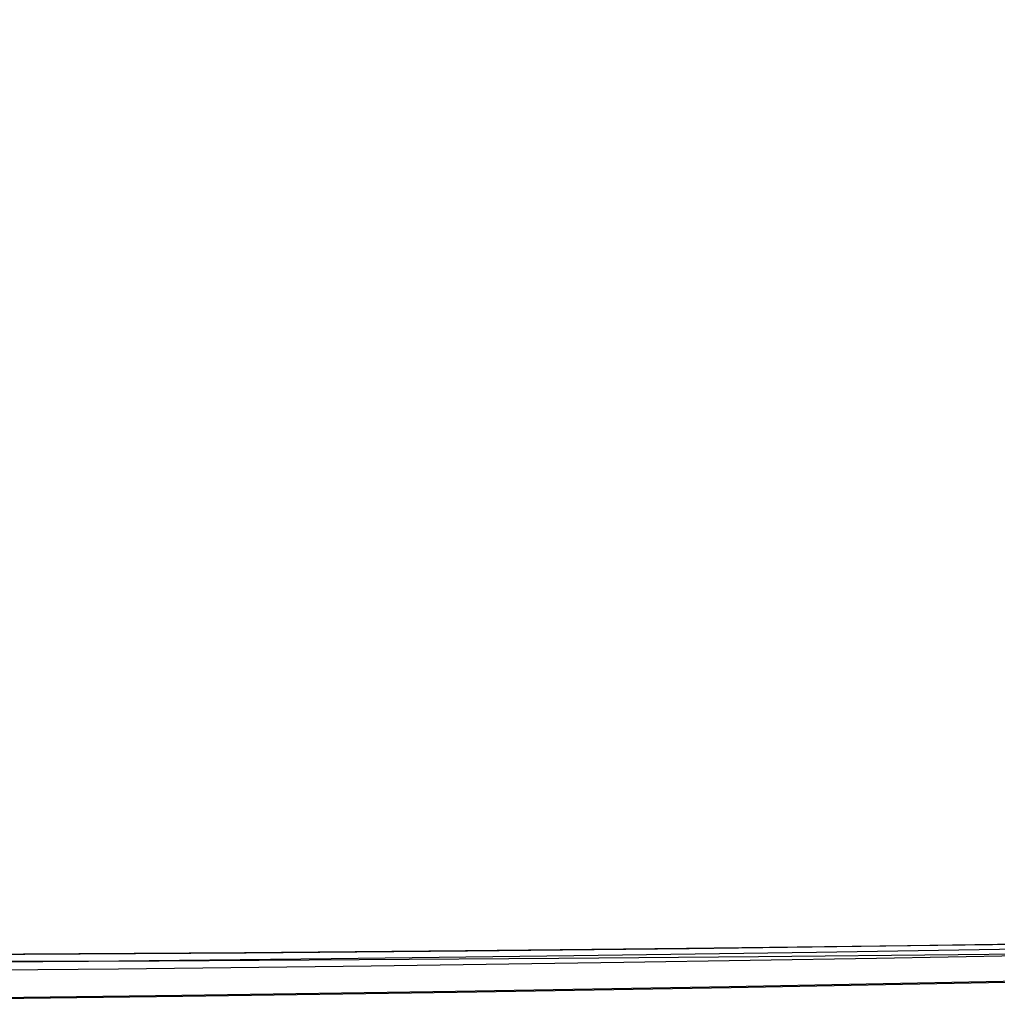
# Model space of a CAD drawing. Header units: millimetres. Extents: x 5411 to 5849, y 1719 to 2519.
# Tile 163 of 247: x 5812.287 to 5812.3055, y 1746.8855 to 1746.9041. Entities that reach past the tile are written whole.
import ezdxf

# ---------------------------------------------------------------- set-up
doc = ezdxf.new("R2010")
doc.units = ezdxf.units.MM
doc.layers.add('Layer 01', color=7, linetype='Continuous', true_color=0x000000)

# ---------------------------------------------------------------- blocks, each defined once
blk = doc.blocks.new('Hanger v2')
at = {"layer": 'Layer 01', "color": 253, "true_color": 0xa0a0a0}
for points, knots in [([(-367.884471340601, 0.00177103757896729, 35.5109437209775), (-367.888315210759, -0.484936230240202, 35.4817191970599), (-368.055227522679, -0.974024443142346, 35.4524946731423), (-368.362599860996, -1.34751928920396, 35.4232701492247), (-368.808306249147, -1.88910686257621, 35.3808930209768), (-369.549351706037, -2.18764138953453, 35.3385158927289), (-370.246021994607, -2.10626698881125, 35.296138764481), (-370.942692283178, -2.02489258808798, 35.253761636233), (-371.594987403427, -1.5636092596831, 35.2113845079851), (-371.903878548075, -0.933881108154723, 35.1690073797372), (-372.0450284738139, -0.646122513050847, 35.14964286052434), (-372.1144723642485, -0.3231910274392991, 35.13027834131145), (-372.1137198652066, 5.551115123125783e-17, 35.11091382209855)], [0, 0, 0, 0, 1.489802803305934, 1.489802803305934, 1.489802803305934, 3.695215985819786, 3.695215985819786, 3.695215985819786, 5.900629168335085, 5.900629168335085, 5.900629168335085, 6.908407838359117, 6.908407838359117, 6.908407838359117, 6.908407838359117]), ([(-372.1136154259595, -1.304512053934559e-15, 34.0890608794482), (-372.1134873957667, -0.3583132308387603, 34.11052715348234), (-372.0271904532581, -0.716675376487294, 34.13199342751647), (-371.855037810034, -1.02748308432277, 34.1534597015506), (-371.515186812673, -1.64105664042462, 34.1958368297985), (-370.840741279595, -2.06930231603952, 34.2382139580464), (-370.140884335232, -2.11590131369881, 34.2805910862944), (-369.44102739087, -2.16250031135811, 34.3229682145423), (-368.715759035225, -1.82745263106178, 34.3653453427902), (-368.297560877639, -1.2643527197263, 34.4077224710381), (-368.030013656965, -0.904102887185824, 34.4348337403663), (-367.8881487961, -0.450512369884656, 34.4619450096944), (-367.885306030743, 0.00144938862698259, 34.4890562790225)], [6.90682209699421, 6.90682209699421, 6.90682209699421, 6.90682209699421, 8.023981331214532, 8.023981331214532, 8.023981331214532, 10.22939434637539, 10.22939434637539, 10.22939434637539, 12.4348073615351, 12.4348073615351, 12.4348073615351, 13.81317235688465, 13.81317235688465, 13.81317235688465, 13.81317235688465]), ([(-367.885291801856, 0.00145683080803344, 29.9109437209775), (-367.888154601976, -0.451168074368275, 29.8837922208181), (-368.030473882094, -0.905435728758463, 29.8566407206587), (-368.29876001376, -1.26596601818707, 29.8294892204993), (-368.717491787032, -1.82866930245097, 29.7871120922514), (-369.443077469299, -2.16302936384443, 29.7447349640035), (-370.142889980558, -2.11576697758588, 29.7023578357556), (-370.842702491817, -2.06850459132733, 29.6599807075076), (-371.516741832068, -1.63961975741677, 29.6176035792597), (-371.856011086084, -1.02572427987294, 29.5752264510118), (-372.0275487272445, -0.7153331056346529, 29.55380018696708), (-372.1135055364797, -0.3576456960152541, 29.53237392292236), (-372.1136149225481, 2.220446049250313e-16, 29.51094765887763)], [0, 0, 0, 0, 1.38047959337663, 1.38047959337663, 1.38047959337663, 3.585892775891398, 3.585892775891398, 3.585892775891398, 5.791305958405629, 5.791305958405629, 5.791305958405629, 6.906383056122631, 6.906383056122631, 6.906383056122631, 6.906383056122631]), ([(-372.1137881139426, -2.498001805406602e-16, 28.48909436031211), (-372.1126216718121, -0.3926493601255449, 28.51262249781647), (-372.0077543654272, -0.7857877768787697, 28.53615063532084), (-371.802658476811, -1.11682996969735, 28.5596787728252), (-371.433255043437, -1.71307850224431, 28.6020559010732), (-370.738704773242, -2.10788359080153, 28.6444330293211), (-370.037407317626, -2.12025646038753, 28.686810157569), (-369.336109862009, -2.13262932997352, 28.7291872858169), (-368.628065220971, -1.76256998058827, 28.7715644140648), (-368.237859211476, -1.1797231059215, 28.8139415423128), (-368.007308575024, -0.835351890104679, 28.8389797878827), (-367.887714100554, -0.416697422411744, 28.8640180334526), (-367.885918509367, 0.00100882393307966, 28.8890562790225)], [6.909025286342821, 6.909025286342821, 6.909025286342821, 6.909025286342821, 8.133489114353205, 8.133489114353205, 8.133489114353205, 10.33890212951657, 10.33890212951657, 10.33890212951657, 12.54431514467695, 12.54431514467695, 12.54431514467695, 13.81407287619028, 13.81407287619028, 13.81407287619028, 13.81407287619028]), ([(-367.886124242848, 0.000768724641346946, 37.9109437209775), (-367.887431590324, -0.400700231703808, 37.8868846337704), (-367.997271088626, -0.802832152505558, 37.8628255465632), (-368.211113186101, -1.13875872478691, 37.8387664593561), (-368.587769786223, -1.73045213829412, 37.7963893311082), (-369.287089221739, -2.11674678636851, 37.7540122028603), (-369.988485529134, -2.12055531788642, 37.7116350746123), (-370.689881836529, -2.12436384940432, 37.6692579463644), (-371.393355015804, -1.74568626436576, 37.6268808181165), (-371.776414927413, -1.15811806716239, 37.5845036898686), (-371.9978990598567, -0.8183878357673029, 37.56000135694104), (-372.1122652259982, -0.4088229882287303, 37.53549902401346), (-372.1139621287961, -3.608224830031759e-16, 37.51099669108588)], [0, 0, 0, 0, 1.218689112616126, 1.218689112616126, 1.218689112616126, 3.424102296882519, 3.424102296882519, 3.424102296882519, 5.62951547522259, 5.62951547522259, 5.62951547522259, 6.904678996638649, 6.904678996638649, 6.904678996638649, 6.904678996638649]), ([(-372.1145244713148, -1.443289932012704e-15, 36.48913769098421), (-372.1116513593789, -0.4436280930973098, 36.51574379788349), (-371.9751349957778, -0.8886258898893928, 36.54234990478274), (-371.7165714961, -1.24509801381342, 36.568956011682), (-371.304742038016, -1.81287235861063, 36.6113331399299), (-370.583293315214, -2.15606745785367, 36.6537102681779), (-369.882955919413, -2.11735387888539, 36.6960873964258), (-369.182618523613, -2.07864029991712, 36.7384645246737), (-368.503392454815, -1.65801804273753, 36.7808416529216), (-368.156652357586, -1.04831113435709, 36.8232187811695), (-367.977086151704, -0.732562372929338, 36.8451646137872), (-367.886689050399, -0.366103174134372, 36.8671104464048), (-367.886368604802, 0.000207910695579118, 36.8890562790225)], [6.913672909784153, 6.913672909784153, 6.913672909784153, 6.913672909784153, 8.298322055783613, 8.298322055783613, 8.298322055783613, 10.50373507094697, 10.50373507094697, 10.50373507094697, 12.70914808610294, 12.70914808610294, 12.70914808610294, 13.81809719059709, 13.81809719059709, 13.81809719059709, 13.81809719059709]), ([(-367.886366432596, 0.000218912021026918, 32.3109437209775), (-367.886704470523, -0.366762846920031, 32.2889576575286), (-367.977451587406, -0.733901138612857, 32.2669715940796), (-368.157646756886, -1.05005808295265, 32.2449855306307), (-368.504964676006, -1.65943608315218, 32.2026084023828), (-369.184589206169, -2.07941433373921, 32.1602312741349), (-369.884963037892, -2.11746403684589, 32.117854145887), (-370.585336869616, -2.15551373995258, 32.0754770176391), (-371.3064600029, -1.81163489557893, 32.0330998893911), (-371.717751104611, -1.24347038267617, 31.9907227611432), (-371.9755877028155, -0.8872905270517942, 31.96415672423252), (-372.1116608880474, -0.4429668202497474, 31.93759068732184), (-372.1145116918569, -4.440892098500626e-16, 31.91102465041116)], [0, 0, 0, 0, 1.111032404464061, 1.111032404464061, 1.111032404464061, 3.316445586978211, 3.316445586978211, 3.316445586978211, 5.521858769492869, 5.521858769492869, 5.521858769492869, 6.904422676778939, 6.904422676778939, 6.904422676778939, 6.904422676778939])]:
    blk.add_open_spline(points, degree=3, knots=knots, dxfattribs=at)
blk = doc.blocks.new('40X80 v5')
at = {"layer": 'Layer 01'}
blk.add_blockref('Hanger v2', (4369, 1480, -39.9999999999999), dxfattribs=at)

msp = doc.modelspace()

# ---------------------------------------------------------------- block references
at = {"layer": 'Layer 01', "rotation": 89.99999999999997}
msp.add_blockref('40X80 v5', (7292.274452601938, -2249.999999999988, 1120.000000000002), dxfattribs=at)

doc.saveas('drawing.dxf')
